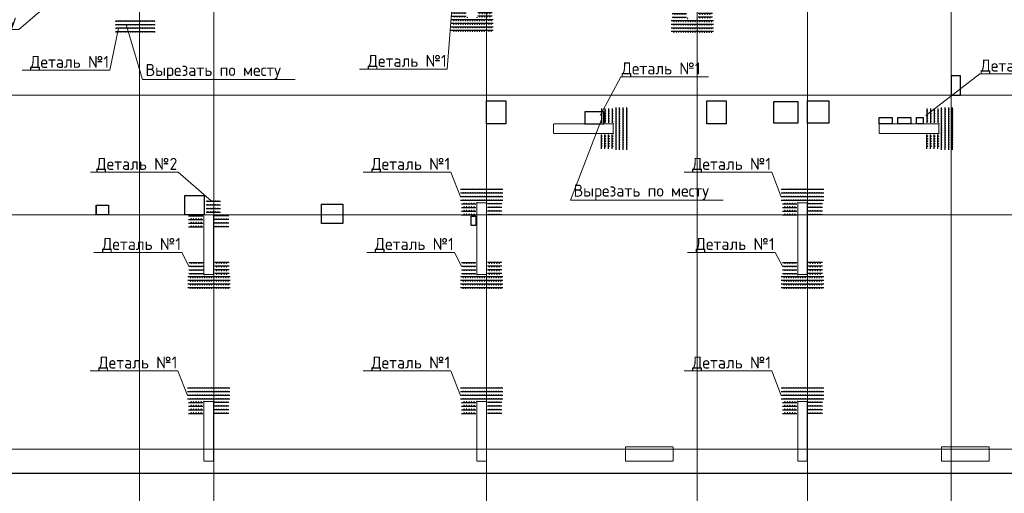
# Model space of a CAD drawing. Header units: millimetres. Extents: x -386473 to 311666, y -59273 to 291770.
# Tile 126 of 132: x 222421 to 242984, y 12628 to 22524. Entities that reach past the tile are written whole.
import ezdxf
from ezdxf import colors
from ezdxf.entities.mleader import LeaderData, LeaderLine
from ezdxf.math import Vec2, Vec3

# ---------------------------------------------------------------- set-up
doc = ezdxf.new("R2010")
doc.units = ezdxf.units.MM
for name, pattern in [('______5', [1100, 800, -100, 100, -100]), ('DASHED', [7, 5, -2, 0]), ('осевая', [50.8, 31.75, -6.35, 6.35, -6.35])]:
    doc.linetypes.add(name, pattern=pattern)
doc.layers.add('Клапаны_для_электрика', color=7, linetype='Continuous', plot=False)
doc.layers.add('Колонна_ бетон', color=7, linetype='Continuous', lineweight=50, true_color=0xb4b496)
for name, color, linetype, lineweight in [('Оси', 40, '______5', 18), ('осн.сетка', 4, 'Continuous', 60), ('Перекрытие ж_бетон', 1, 'Continuous', 30), ('подоснова', 151, 'Continuous', 5), ('размер', 1, 'Continuous', 25), ('РАЗМЕРЫ', 1, 'Continuous', 9)]:
    doc.layers.add(name, color=color, linetype=linetype, lineweight=lineweight)
doc.styles.add('GOST-2.304_Type-B', font='GOST_Common.ttf')

# ---------------------------------------------------------------- blocks, each defined once
blk = doc.blocks.new('оси2')
at = {"layer": 'Оси', "color": 16, "linetype": 'осевая', "lineweight": 0, "ltscale": 0.25, "transparency": 33554687}
for p, q in [((1003495.5, 5465.4), (1003495.5, -20739.3)), ((1005045.5, 5465.4), (1005045.5, -20739.3)), ((1010745.5, 5465.4), (1010745.5, -20739.3)), ((1015145.5, 5465.4), (1015145.5, -20739.3)), ((1017445.5, 5465.4), (1017445.5, -20739.3)), ((1020445.5, 5465.4), (1020445.5, -20739.3)), ((979200, -7292.9), (1032582.1, -7292.9)), ((979200, -9792.9), (1032582.1, -9792.9)), ((979200, -14692.9), (1032582.1, -14692.9))]:
    blk.add_line(p, q, dxfattribs=at)
blk = doc.blocks.new('стены подвала')
at = {"layer": 'Колонна_ бетон', "color": 252, "linetype": 'DASHED', "lineweight": 0, "ltscale": 0.3, "true_color": 0x939598, "transparency": 33554687}
for p, q in [((-169398, -19875, 160), (-169398, -20075, 160)), ((-169398, -19875, 160), (-169398, -19875, 160)), ((-169398, -19875, 160), (-168148, -19875, 160)), ((-168148, -19875, 160), (-168148, -20075, 160)), ((-168148, -19875, 160), (-168148, -19875, 160)), ((-162598, -19875, 160), (-162598, -19875, 160)), ((-161348, -19875, 160), (-162598, -19875, 160)), ((-162598, -19875, 160), (-162598, -20075, 160)), ((-161348, -19875, 160), (-161348, -19875, 160)), ((-161348, -20075, 160), (-161348, -19875, 160)), ((-169398, -20075, 160), (-169398, -20075, 160)), ((-169398, -20075, 160), (-168148, -20075, 160)), ((-168148, -20075, 160), (-168148, -20075, 160)), ((-162598, -20075, 160), (-162598, -20075, 160)), ((-162598, -20075, 160), (-161348, -20075, 160)), ((-161348, -20075, 160), (-161348, -20075, 160)), ((-170797, -21525, 160), (-170997, -21525, 160)), ((-170997, -23025, 160), (-170997, -21525, 160)), ((-170997, -21525, 160), (-170997, -21525, 160)), ((-170797, -21525, 160), (-170797, -21525, 160)), ((-170797, -21525, 160), (-170797, -23025, 160)), ((-164297, -21525, 160), (-164297, -21525, 160)), ((-164297, -21525, 160), (-164097, -21525, 160)), ((-164297, -23025, 160), (-164297, -21525, 160)), ((-164097, -21525, 160), (-164097, -21525, 160)), ((-164097, -23025, 160), (-164097, -21525, 160)), ((-176497, -21775, 160), (-176697, -21775, 160)), ((-176697, -21775, 160), (-176697, -21775, 160)), ((-176697, -21775, 160), (-176697, -23025, 160)), ((-176497, -21775, 160), (-176497, -21775, 160)), ((-176497, -21775, 160), (-176497, -23025, 160)), ((-176697, -23025, 160), (-176697, -23025, 160)), ((-176697, -23025, 160), (-176497, -23025, 160)), ((-176497, -23025, 160), (-176497, -23025, 160)), ((-170997, -23025, 160), (-170997, -23025, 160)), ((-170797, -23025, 160), (-170997, -23025, 160)), ((-170797, -23025, 160), (-170797, -23025, 160)), ((-164097, -23025, 160), (-164297, -23025, 160)), ((-164297, -23025, 160), (-164297, -23025, 160)), ((-164097, -23025, 160), (-164097, -23025, 160)), ((-176697, -25675, 160), (-176697, -26925, 160)), ((-176697, -25675, 160), (-176497, -25675, 160)), ((-176497, -26925, 160), (-176497, -25675, 160)), ((-170797, -25675, 160), (-170997, -25675, 160)), ((-170997, -25675, 160), (-170997, -26925, 160)), ((-170797, -25675, 160), (-170797, -26925, 160)), ((-164297, -26925, 160), (-164297, -25675, 160)), ((-164297, -25675, 160), (-164097, -25675, 160)), ((-164097, -26925, 160), (-164097, -25675, 160)), ((-167897, -26625, 160), (-166897, -26625, 160)), ((-167897, -26925, 160), (-167897, -26625, 160)), ((-166897, -26925, 160), (-166897, -26625, 160)), ((-160297, -26625, 160), (-161297, -26625, 160)), ((-161297, -26625, 160), (-161297, -26925, 160)), ((-160297, -26925, 160), (-160297, -26625, 160)), ((-176497, -26925, 160), (-176697, -26925, 160)), ((-170797, -26925, 160), (-170997, -26925, 160)), ((-167897, -26925, 160), (-166897, -26925, 160)), ((-164297, -26925, 160), (-164097, -26925, 160)), ((-160297, -26925, 160), (-161297, -26925, 160))]:
    blk.add_line(p, q, dxfattribs=at)
blk = doc.blocks.new('отверстия')
at = {"layer": 'Клапаны_для_электрика', "color": 2, "lineweight": 30}
blk.add_lwpolyline([(-165872, 79866), (-165772, 79866), (-165772, 79666), (-165872, 79666)], close=True, dxfattribs=at)
at = {"layer": 'Перекрытие ж_бетон', "lineweight": 30}
for points in [[(-155647, 82792), (-155847, 82792), (-155847, 82392), (-155647, 82392)], [(-165147, 82270), (-165147, 81790), (-165547, 81790), (-165547, 82270)], [(-163097, 81792), (-163097, 82042), (-163497, 82042), (-163497, 81792)], [(-171447, 79892), (-171847, 79892), (-171847, 80292), (-171447, 80292)], [(-173447, 79890), (-173697, 79890), (-173697, 80090), (-173447, 80090)], [(-168997, 79712), (-168997, 80112), (-168547, 80112), (-168547, 79712)]]:
    blk.add_lwpolyline(points, close=True, dxfattribs=at)
at = {"layer": 'Перекрытие ж_бетон', "color": 1, "lineweight": 30}
blk.add_lwpolyline([(-160947, 82270), (-160547, 82270), (-160547, 81790), (-160947, 81790)], close=True, dxfattribs=at)
at = {"layer": 'Перекрытие ж_бетон', "color": 3, "lineweight": 30}
for points in [[(-159547, 82257), (-159047, 82257), (-159047, 81807), (-159547, 81807)], [(-158847, 82270), (-158397, 82270), (-158397, 81807), (-158847, 81807)]]:
    blk.add_lwpolyline(points, close=True, dxfattribs=at)
at = {"layer": 'Перекрытие ж_бетон', "lineweight": 30, "elevation": 360}
for points in [[(-157347, 81922), (-157077, 81922), (-157077, 81792), (-157347, 81792)], [(-156957, 81922), (-156687, 81922), (-156687, 81792), (-156957, 81792)], [(-156567, 81922), (-156427, 81922), (-156427, 81792), (-156567, 81792)]]:
    blk.add_lwpolyline(points, close=True, dxfattribs=at)
at = {"layer": 'РАЗМЕРЫ', "lineweight": 30}
blk.add_lwpolyline([(-173447, 79889), (-173701, 79889), (-173701, 80091), (-173447, 80091)], close=True, dxfattribs=at)
blk = doc.blocks.new('кр1')
at = {"layer": 'осн.сетка', "color": 3, "lineweight": 25, "ltscale": 100}
blk.add_lwpolyline([(706362, 64836), (707628, 64836)], dxfattribs=at)
at = {"layer": 'размер', "lineweight": 25, "ltscale": 2}
for centre in [(706424, 64825), (706494, 64825), (706564, 64825), (706634, 64825), (706704, 64825), (706774, 64825), (706844, 64825), (706914, 64825), (706984, 64825), (707054, 64825), (707124, 64825), (707194, 64825), (707264, 64825), (707334, 64825), (707404, 64825), (707474, 64825), (707544, 64825)]:
    blk.add_circle(centre, 9, dxfattribs=at)
blk = doc.blocks.new('КР3')
at = {"layer": 'осн.сетка', "color": 3, "lineweight": 25, "ltscale": 100}
blk.add_lwpolyline([(201777, 10163), (202177, 10163)], dxfattribs=at)
at = {"layer": 'размер', "lineweight": 25, "ltscale": 2}
for centre in [(201847, 10152), (201917, 10152), (201987, 10152), (202057, 10152), (202127, 10152)]:
    blk.add_circle(centre, 9, dxfattribs=at)
blk = doc.blocks.new('деталь1')
at = {"layer": 'РАЗМЕРЫ', "color": 0, "xscale": 2.8, "yscale": 2.8, "zscale": 2.8, "rotation": 270}
for p in [(87255, 2000604), (87555, 2000604), (87855, 2000604), (88155, 2000604)]:
    blk.add_blockref('кр1', p, dxfattribs=at)
at = {"layer": 'РАЗМЕРЫ', "color": 1, "yscale": 3, "zscale": 3, "rotation": 270}
for p, xscale in [((239506, 628031), 3), ((239806, 628031), 3), ((240106, 628031), 3), ((240406, 628031), 3), ((239506, -585996), -3), ((239806, -585996), -3), ((240106, -585996), -3), ((240406, -585996), -3)]:
    blk.add_blockref('КР3', p, dxfattribs=dict(at, xscale=xscale))
blk = doc.blocks.new('деталь 1')
at = {"layer": 'DEFPOINTS', "color": 1}
for centre, radius in [((264219, 22163), 17.2), ((264219, 21363), 15.3)]:
    blk.add_circle(centre, radius, dxfattribs=at)
at = {"layer": 'РАЗМЕРЫ', "color": 1}
blk.add_blockref('деталь1', (-5676, 745), dxfattribs=at)
blk = doc.blocks.new('_None')

msp = doc.modelspace()

# ---------------------------------------------------------------- linework, layer by layer
at = {"color": 3}
for p, q in [((224425.8, 22501.6, 160), (225244, 22501.6, 160)), ((224425.8, 22426.6, 160), (225244, 22426.6, 160)), ((224425.8, 22351.6, 160), (225244, 22351.6, 160)), ((224425.8, 22276.6, 160), (225244, 22276.6, 160))]:
    msp.add_line(p, q, dxfattribs=at)
at = {"color": 1, "elevation": 160}
msp.add_lwpolyline([(225872.4, 18848.5), (226272.7, 18848.5), (226272.7, 18448.5), (225872.4, 18448.5)], close=True, dxfattribs=at)
at = {"color": 1}
for centre in [(224434.7, 22494.1, 160), (224434.7, 22419.1, 160), (224484.7, 22494.1, 160), (224484.7, 22419.1, 160), (224534.7, 22494.1, 160), (224534.7, 22419.1, 160), (224584.7, 22494.1, 160), (224584.7, 22419.1, 160), (224634.7, 22494.1, 160), (224634.7, 22419.1, 160), (224684.7, 22494.1, 160), (224684.7, 22419.1, 160), (224734.7, 22494.1, 160), (224734.7, 22419.1, 160), (224784.7, 22494.1, 160), (224784.7, 22419.1, 160), (224834.7, 22494.1, 160), (224834.7, 22419.1, 160), (224884.7, 22494.1, 160), (224884.7, 22419.1, 160), (224934.7, 22494.1, 160), (224934.7, 22419.1, 160), (224984.7, 22494.1, 160), (224984.7, 22419.1, 160), (225034.7, 22494.1, 160), (225034.7, 22419.1, 160), (225084.7, 22494.1, 160), (225084.7, 22419.1, 160), (225134.7, 22494.1, 160), (225134.7, 22419.1, 160), (225184.7, 22494.1, 160), (225184.7, 22419.1, 160), (225234.7, 22494.1, 160), (225234.7, 22419.1, 160), (224434.7, 22344.1, 160), (224434.7, 22269.1, 160), (224484.7, 22344.1, 160), (224484.7, 22269.1, 160), (224534.7, 22344.1, 160), (224534.7, 22269.1, 160), (224584.7, 22344.1, 160), (224584.7, 22269.1, 160), (224634.7, 22344.1, 160), (224634.7, 22269.1, 160), (224684.7, 22344.1, 160), (224684.7, 22269.1, 160), (224734.7, 22344.1, 160), (224734.7, 22269.1, 160), (224784.7, 22344.1, 160), (224784.7, 22269.1, 160), (224834.7, 22344.1, 160), (224834.7, 22269.1, 160), (224884.7, 22344.1, 160), (224884.7, 22269.1, 160), (224934.7, 22344.1, 160), (224934.7, 22269.1, 160), (224984.7, 22344.1, 160), (224984.7, 22269.1, 160), (225034.7, 22344.1, 160), (225034.7, 22269.1, 160), (225084.7, 22344.1, 160), (225084.7, 22269.1, 160), (225134.7, 22344.1, 160), (225134.7, 22269.1, 160), (225184.7, 22344.1, 160), (225184.7, 22269.1, 160), (225234.7, 22344.1, 160), (225234.7, 22269.1, 160)]:
    msp.add_circle(centre, 6.26, dxfattribs=at)
at = {"layer": 'DEFPOINTS', "color": 1, "lineweight": 18}
msp.add_circle((226268.9, 18448.5), 3.82, dxfattribs=at)
at = {"layer": 'РАЗМЕРЫ', "lineweight": 30}
msp.add_lwpolyline([(204572.3, 30198.5), (204572.3, 16198.5), (204822.3, 16198.5), (204822.3, 13298.5), (208922.3, 13298.5), (208922.3, 13048.5), (245722.3, 13048.5), (245722.3, 13298.5), (252122.3, 13298.5), (252122.3, 30198.5), (204572.3, 30198.5)], dxfattribs=at)

# ---------------------------------------------------------------- block references
at = {"layer": 'РАЗМЕРЫ'}
for name, p in [('оси2', (-778573.2, 28241.3)), ('стены подвала', (402966.3, 40223.9))]:
    msp.add_blockref(name, p, dxfattribs=at)
at = {"layer": 'РАЗМЕРЫ', "color": 6}
msp.add_blockref('отверстия', (397719.2, -61443.9, 160), dxfattribs=at)
at = {"layer": 'РАЗМЕРЫ', "color": 1}
for name, p, xscale, yscale, zscale, rotation in [('деталь 1', (226428.2, -43485.1, 160), -0.25, 0.25, 0.25, 270), ('деталь 1', (231028.2, -43504.6), -0.25, 0.25, 0.25, 270), ('деталь 1', (226628.2, 84753.1), 0.25, 0.25, 0.25, 270), ('деталь 1', (233328.2, 84753.1), 0.25, 0.25, 0.25, 270), ('КР3', (377945.5, 26345.5, 160), 0.75, 0.75, 0.75, 180), ('КР3', (377945.5, 26270.5, 160), 0.75, 0.75, 0.75, 180), ('КР3', (377945.5, 26195.5, 160), 0.75, 0.75, 0.75, 180), ('КР3', (377945.5, 26120.5, 160), 0.75, 0.75, 0.75, 180), ('КР3', (74615.6, 26045.5), -0.75, 0.75, 0.75, 180), ('КР3', (74615.6, 25970.5), -0.75, 0.75, 0.75, 180), ('КР3', (378122.1, 26045.5), 0.75, 0.75, 0.75, 180), ('КР3', (378122.1, 25970.5), 0.75, 0.75, 0.75, 180), ('КР3', (74615.6, 25895.5), -0.75, 0.75, 0.75, 180), ('КР3', (74615.6, 25820.5), -0.75, 0.75, 0.75, 180), ('КР3', (378122.1, 25895.5), 0.75, 0.75, 0.75, 180), ('КР3', (378122.1, 25820.5), 0.75, 0.75, 0.75, 180), ('деталь 1', (220931.7, -48856.2), -0.25, 0.25, 0.25, 270), ('деталь 1', (226628.2, -48856.2), -0.25, 0.25, 0.25, 270), ('деталь 1', (233328.2, -48856.2), -0.25, 0.25, 0.25, 270), ('деталь 1', (220928.2, 80603.1, 160), 0.25, 0.25, 0.25, 270), ('деталь 1', (226628.2, 80603.1, 160), 0.25, 0.25, 0.25, 270), ('деталь 1', (233328.2, 80603.1, 160), 0.25, 0.25, 0.25, 270)]:
    msp.add_blockref(name, p, dxfattribs=dict(at, xscale=xscale, yscale=yscale, zscale=zscale, rotation=rotation))
at = {"layer": 'РАЗМЕРЫ', "color": 1, "xscale": -0.25, "yscale": 0.25, "zscale": 0.25}
for p in [(300873.1, 14807.8), (307673.1, 14807.8, 160)]:
    msp.add_blockref('деталь 1', p, dxfattribs=at)

# ---------------------------------------------------------------- leaders
at = {"layer": 'подоснова', "color": 2, "ltscale": 0.3}
ml = msp.add_multileader_mtext('Standard', dxfattribs=at)
ml.set_content('Вырезать по месту', color=2, style='GOST-2.304_Type-B')
ml.set_leader_properties(color=256, linetype='ByLayer', lineweight=15)
ml.set_arrow_properties(name='NONE')
ml.build(insert=Vec2(0, 0))
ml.multileader.update_dxf_attribs({"text_left_attachment_type": 6, "text_right_attachment_type": 6, "dogleg_length": 0.1, "arrow_head_size": 18})
ctx = ml.context
ctx.base_point, ctx.char_height, ctx.arrow_head_size, ctx.landing_gap_size, ctx.plane_origin = Vec3(219457.1, 22315.7, -4500), 250, 18, 20, Vec3(221861.5, 33671.2, -4500)
ctx.left_attachment, ctx.right_attachment, ctx.text_align_type = 6, 6, 1
notes = []
notes.append((ctx, [(1, (1, 1, 0), (222405.9, 22315.7, -4500), (-1, 0), 0.1, [(0, [(223217.4, 23020.6, -4500)], 0, [])])]))
ctx.mtext.insert, ctx.mtext.alignment, ctx.mtext.flow_direction = Vec3(220931.4, 22640.7, -4500), 2, 5
ml = msp.add_multileader_mtext('Standard', dxfattribs=at)
ml.set_content('Деталь №1', color=2, style='GOST-2.304_Type-B')
ml.set_leader_properties(color=256, linetype='ByLayer', lineweight=15)
ml.set_arrow_properties(name='NONE')
ml.build(insert=Vec2(0, 0))
ml.multileader.update_dxf_attribs({"text_left_attachment_type": 6, "text_right_attachment_type": 6, "dogleg_length": 0.1, "arrow_head_size": 18})
ctx = ml.context
ctx.base_point, ctx.char_height, ctx.arrow_head_size, ctx.landing_gap_size, ctx.plane_origin = Vec3(229675.9, 21488.9, 160), 250, 18, 20, Vec3(226615.7, 33574.3, 160)
ctx.left_attachment, ctx.right_attachment, ctx.text_align_type = 6, 6, 1
notes.append((ctx, [(1, (1, 1, 0), (231351.6, 21488.9, 160), (-1, 0), 0.1, [(0, [(231448.5, 22744.5, 160)], 0, [])])]))
ctx.mtext.insert, ctx.mtext.alignment, ctx.mtext.flow_direction = Vec3(230513.7, 21788.9, 160), 2, 5
ml = msp.add_multileader_mtext('Standard', dxfattribs=at)
ml.set_content('Вырезать по месту', color=2, style='GOST-2.304_Type-B')
ml.set_leader_properties(color=256, linetype='ByLayer', lineweight=15)
ml.set_arrow_properties(name='NONE')
ml.build(insert=Vec2(0, 0))
ml.multileader.update_dxf_attribs({"text_left_attachment_type": 6, "text_right_attachment_type": 6, "dogleg_length": 0.1, "arrow_head_size": 18})
ctx = ml.context
ctx.base_point, ctx.char_height, ctx.arrow_head_size, ctx.landing_gap_size, ctx.plane_origin = Vec3(224987, 21273.4), 250, 18, 20, Vec3(223199.9, 33358.8)
ctx.left_attachment, ctx.right_attachment, ctx.text_align_type = 6, 6, 1
notes.append((ctx, [(0, (1, 1, 0), (224986.9, 21273.4), (1, 0), 0.1, [(0, [(224641.3, 22423.5)], 0, [])])]))
ctx.mtext.insert, ctx.mtext.alignment, ctx.mtext.flow_direction = Vec3(226461.3, 21598.4), 2, 5
ml = msp.add_multileader_mtext('Standard', dxfattribs=at)
ml.set_content('Деталь №1', color=2, style='GOST-2.304_Type-B')
ml.set_leader_properties(color=256, linetype='ByLayer', lineweight=15)
ml.set_arrow_properties(name='NONE')
ml.build(insert=Vec2(0, 0))
ml.multileader.update_dxf_attribs({"text_left_attachment_type": 6, "text_right_attachment_type": 6, "dogleg_length": 0.1, "arrow_head_size": 18})
ctx = ml.context
ctx.base_point, ctx.char_height, ctx.arrow_head_size, ctx.landing_gap_size, ctx.plane_origin = Vec3(222625.9, 21467.8), 250, 18, 20, Vec3(219565.7, 33553.2)
ctx.left_attachment, ctx.right_attachment, ctx.text_align_type = 6, 6, 1
notes.append((ctx, [(1, (1, 1, 0), (224301.6, 21467.8), (-1, 0), 0.1, [(0, [(224484.5, 22350.4)], 0, [])])]))
ctx.mtext.insert, ctx.mtext.alignment, ctx.mtext.flow_direction = Vec3(223463.7, 21767.8), 2, 5
ml = msp.add_multileader_mtext('Standard', dxfattribs=at)
ml.set_content('Деталь №1', color=2, style='GOST-2.304_Type-B')
ml.set_leader_properties(color=256, linetype='ByLayer', lineweight=15)
ml.set_arrow_properties(name='NONE')
ml.build(insert=Vec2(0, 0))
ml.multileader.update_dxf_attribs({"text_left_attachment_type": 6, "text_right_attachment_type": 6, "dogleg_length": 0.1, "arrow_head_size": 18})
ctx = ml.context
ctx.base_point, ctx.char_height, ctx.arrow_head_size, ctx.landing_gap_size, ctx.plane_origin = Vec3(234977, 21331.2), 250, 18, 20, Vec3(229465.3, 31353.2)
ctx.left_attachment, ctx.right_attachment, ctx.text_align_type = 6, 6, 1
notes.append((ctx, [(0, (1, 1, 0), (234976.9, 21331.2), (1, 0), 0.1, [(0, [(234541.6, 20523.5)], 0, [])])]))
ctx.mtext.insert, ctx.mtext.alignment, ctx.mtext.flow_direction = Vec3(235814.8, 21631.2), 2, 5
ml = msp.add_multileader_mtext('Standard', dxfattribs=at)
ml.set_content('Деталь №1', color=2, style='GOST-2.304_Type-B')
ml.set_leader_properties(color=256, linetype='ByLayer', lineweight=15)
ml.set_arrow_properties(name='NONE')
ml.build(insert=Vec2(0, 0))
ml.multileader.update_dxf_attribs({"text_left_attachment_type": 6, "text_right_attachment_type": 6, "dogleg_length": 0.1, "arrow_head_size": 18})
ctx = ml.context
ctx.base_point, ctx.char_height, ctx.arrow_head_size, ctx.landing_gap_size, ctx.plane_origin = Vec3(242474.4, 21389.9, 160), 250, 18, 20, Vec3(236265.3, 31353.2, 160)
ctx.left_attachment, ctx.right_attachment, ctx.text_align_type = 6, 6, 1
notes.append((ctx, [(0, (1, 1, 0), (242474.3, 21389.9, 160), (1, 0), 0.1, [(0, [(241341.6, 20523.5, 160)], 0, [])])]))
ctx.mtext.insert, ctx.mtext.alignment, ctx.mtext.flow_direction = Vec3(243312.2, 21689.9, 160), 2, 5
ml = msp.add_multileader_mtext('Standard', dxfattribs=at)
ml.set_content('Вырезать по месту', color=2, style='GOST-2.304_Type-B')
ml.set_leader_properties(color=256, linetype='ByLayer', lineweight=15)
ml.set_arrow_properties(name='NONE')
ml.build(insert=Vec2(0, 0))
ml.multileader.update_dxf_attribs({"text_left_attachment_type": 6, "text_right_attachment_type": 6, "dogleg_length": 0.1, "arrow_head_size": 18})
ctx = ml.context
ctx.base_point, ctx.char_height, ctx.arrow_head_size, ctx.landing_gap_size, ctx.plane_origin = Vec3(233926.2, 18752.1, -4660), 250, 18, 20, Vec3(233234.6, 31086.4, -4660)
ctx.left_attachment, ctx.right_attachment, ctx.text_align_type = 6, 6, 1
notes.append((ctx, [(0, (1, 1, 0), (233926.1, 18752.1, -4660), (1, 0), 0.1, [(0, [(234568.5, 20435.8, -4660)], 0, [])])]))
ctx.mtext.insert, ctx.mtext.alignment, ctx.mtext.flow_direction = Vec3(235400.5, 19077.1, -4660), 2, 5
ml = msp.add_multileader_mtext('Standard', dxfattribs=at)
ml.set_content('Деталь №2', color=2, style='GOST-2.304_Type-B')
ml.set_leader_properties(color=256, linetype='ByLayer', lineweight=15)
ml.set_arrow_properties(name='NONE')
ml.build(insert=Vec2(0, 0))
ml.multileader.update_dxf_attribs({"text_left_attachment_type": 6, "text_right_attachment_type": 6, "dogleg_length": 0.1, "arrow_head_size": 18})
ctx = ml.context
ctx.base_point, ctx.char_height, ctx.arrow_head_size, ctx.landing_gap_size, ctx.plane_origin = Vec3(224004.5, 19336.1), 250, 18, 20, Vec3(221045.9, 29876.7)
ctx.left_attachment, ctx.right_attachment, ctx.text_align_type = 6, 6, 1
notes.append((ctx, [(1, (1, 1, 0), (225730.2, 19336.1), (-1, 0), 0.1, [(0, [(226420.2, 18737.6)], 0, [])])]))
ctx.mtext.insert, ctx.mtext.alignment, ctx.mtext.flow_direction = Vec3(224867.3, 19636.1), 2, 5
ml = msp.add_multileader_mtext('Standard', dxfattribs=at)
ml.set_content('Деталь №1', color=2, style='GOST-2.304_Type-B')
ml.set_leader_properties(color=256, linetype='ByLayer', lineweight=15)
ml.set_arrow_properties(name='NONE')
ml.build(insert=Vec2(0, 0))
ml.multileader.update_dxf_attribs({"text_left_attachment_type": 6, "text_right_attachment_type": 6, "dogleg_length": 0.1, "arrow_head_size": 18})
ctx = ml.context
ctx.base_point, ctx.char_height, ctx.arrow_head_size, ctx.landing_gap_size, ctx.plane_origin = Vec3(229751, 19336.1), 250, 18, 20, Vec3(226742.5, 29876.7)
ctx.left_attachment, ctx.right_attachment, ctx.text_align_type = 6, 6, 1
notes.append((ctx, [(1, (1, 1, 0), (231426.7, 19336.1), (-1, 0), 0.1, [(0, [(231625.8, 18823.5)], 0, [])])]))
ctx.mtext.insert, ctx.mtext.alignment, ctx.mtext.flow_direction = Vec3(230588.8, 19636.1), 2, 5
ml = msp.add_multileader_mtext('Standard', dxfattribs=at)
ml.set_content('Деталь №1', color=2, style='GOST-2.304_Type-B')
ml.set_leader_properties(color=256, linetype='ByLayer', lineweight=15)
ml.set_arrow_properties(name='NONE')
ml.build(insert=Vec2(0, 0))
ml.multileader.update_dxf_attribs({"text_left_attachment_type": 6, "text_right_attachment_type": 6, "dogleg_length": 0.1, "arrow_head_size": 18})
ctx = ml.context
ctx.base_point, ctx.char_height, ctx.arrow_head_size, ctx.landing_gap_size, ctx.plane_origin = Vec3(236451, 19336.1), 250, 18, 20, Vec3(233442.5, 29876.7)
ctx.left_attachment, ctx.right_attachment, ctx.text_align_type = 6, 6, 1
notes.append((ctx, [(1, (1, 1, 0), (238126.7, 19336.1), (-1, 0), 0.1, [(0, [(238325.8, 18823.5)], 0, [])])]))
ctx.mtext.insert, ctx.mtext.alignment, ctx.mtext.flow_direction = Vec3(237288.8, 19636.1), 2, 5
ml = msp.add_multileader_mtext('Standard', dxfattribs=at)
ml.set_content('Деталь №1', color=2, style='GOST-2.304_Type-B')
ml.set_leader_properties(color=256, linetype='ByLayer', lineweight=15)
ml.set_arrow_properties(name='NONE')
ml.build(insert=Vec2(0, 0))
ml.multileader.update_dxf_attribs({"text_left_attachment_type": 6, "text_right_attachment_type": 6, "dogleg_length": 0.1, "arrow_head_size": 18})
ctx = ml.context
ctx.base_point, ctx.char_height, ctx.arrow_head_size, ctx.landing_gap_size, ctx.plane_origin = Vec3(224127.7, 17662.7), 250, 18, 20, Vec3(221119.1, 28203.2)
ctx.left_attachment, ctx.right_attachment, ctx.text_align_type = 6, 6, 1
notes.append((ctx, [(1, (1, 1, 0), (225803.4, 17662.7), (-1, 0), 0.1, [(0, [(225952, 17373.5)], 0, [])])]))
ctx.mtext.insert, ctx.mtext.alignment, ctx.mtext.flow_direction = Vec3(224965.5, 17962.7), 2, 5
ml = msp.add_multileader_mtext('Standard', dxfattribs=at)
ml.set_content('Деталь №1', color=2, style='GOST-2.304_Type-B')
ml.set_leader_properties(color=256, linetype='ByLayer', lineweight=15)
ml.set_arrow_properties(name='NONE')
ml.build(insert=Vec2(0, 0))
ml.multileader.update_dxf_attribs({"text_left_attachment_type": 6, "text_right_attachment_type": 6, "dogleg_length": 0.1, "arrow_head_size": 18})
ctx = ml.context
ctx.base_point, ctx.char_height, ctx.arrow_head_size, ctx.landing_gap_size, ctx.plane_origin = Vec3(229824.2, 17662.7), 250, 18, 20, Vec3(226815.7, 28203.2)
ctx.left_attachment, ctx.right_attachment, ctx.text_align_type = 6, 6, 1
notes.append((ctx, [(1, (1, 1, 0), (231499.9, 17662.7), (-1, 0), 0.1, [(0, [(231648.5, 17373.5)], 0, [])])]))
ctx.mtext.insert, ctx.mtext.alignment, ctx.mtext.flow_direction = Vec3(230662, 17962.7), 2, 5
ml = msp.add_multileader_mtext('Standard', dxfattribs=at)
ml.set_content('Деталь №1', color=2, style='GOST-2.304_Type-B')
ml.set_leader_properties(color=256, linetype='ByLayer', lineweight=15)
ml.set_arrow_properties(name='NONE')
ml.build(insert=Vec2(0, 0))
ml.multileader.update_dxf_attribs({"text_left_attachment_type": 6, "text_right_attachment_type": 6, "dogleg_length": 0.1, "arrow_head_size": 18})
ctx = ml.context
ctx.base_point, ctx.char_height, ctx.arrow_head_size, ctx.landing_gap_size, ctx.plane_origin = Vec3(236524.2, 17662.7), 250, 18, 20, Vec3(233515.7, 28203.2)
ctx.left_attachment, ctx.right_attachment, ctx.text_align_type = 6, 6, 1
notes.append((ctx, [(1, (1, 1, 0), (238199.9, 17662.7), (-1, 0), 0.1, [(0, [(238348.5, 17373.5)], 0, [])])]))
ctx.mtext.insert, ctx.mtext.alignment, ctx.mtext.flow_direction = Vec3(237362, 17962.7), 2, 5
ml = msp.add_multileader_mtext('Standard', dxfattribs=at)
ml.set_content('Деталь №1', color=2, style='GOST-2.304_Type-B')
ml.set_leader_properties(color=256, linetype='ByLayer', lineweight=15)
ml.set_arrow_properties(name='NONE')
ml.build(insert=Vec2(0, 0))
ml.multileader.update_dxf_attribs({"text_left_attachment_type": 6, "text_right_attachment_type": 6, "dogleg_length": 0.1, "arrow_head_size": 18})
ctx = ml.context
ctx.base_point, ctx.char_height, ctx.arrow_head_size, ctx.landing_gap_size, ctx.plane_origin = Vec3(224051, 15186.1, 160), 250, 18, 20, Vec3(221042.5, 25726.7, 160)
ctx.left_attachment, ctx.right_attachment, ctx.text_align_type = 6, 6, 1
notes.append((ctx, [(1, (1, 1, 0), (225726.7, 15186.1, 160), (-1, 0), 0.1, [(0, [(225925.8, 14673.5, 160)], 0, [])])]))
ctx.mtext.insert, ctx.mtext.alignment, ctx.mtext.flow_direction = Vec3(224888.8, 15486.1, 160), 2, 5
ml = msp.add_multileader_mtext('Standard', dxfattribs=at)
ml.set_content('Деталь №1', color=2, style='GOST-2.304_Type-B')
ml.set_leader_properties(color=256, linetype='ByLayer', lineweight=15)
ml.set_arrow_properties(name='NONE')
ml.build(insert=Vec2(0, 0))
ml.multileader.update_dxf_attribs({"text_left_attachment_type": 6, "text_right_attachment_type": 6, "dogleg_length": 0.1, "arrow_head_size": 18})
ctx = ml.context
ctx.base_point, ctx.char_height, ctx.arrow_head_size, ctx.landing_gap_size, ctx.plane_origin = Vec3(229751, 15186.1, 160), 250, 18, 20, Vec3(226742.5, 25726.7, 160)
ctx.left_attachment, ctx.right_attachment, ctx.text_align_type = 6, 6, 1
notes.append((ctx, [(1, (1, 1, 0), (231426.7, 15186.1, 160), (-1, 0), 0.1, [(0, [(231625.8, 14673.5, 160)], 0, [])])]))
ctx.mtext.insert, ctx.mtext.alignment, ctx.mtext.flow_direction = Vec3(230588.8, 15486.1, 160), 2, 5
ml = msp.add_multileader_mtext('Standard', dxfattribs=at)
ml.set_content('Деталь №1', color=2, style='GOST-2.304_Type-B')
ml.set_leader_properties(color=256, linetype='ByLayer', lineweight=15)
ml.set_arrow_properties(name='NONE')
ml.build(insert=Vec2(0, 0))
ml.multileader.update_dxf_attribs({"text_left_attachment_type": 6, "text_right_attachment_type": 6, "dogleg_length": 0.1, "arrow_head_size": 18})
ctx = ml.context
ctx.base_point, ctx.char_height, ctx.arrow_head_size, ctx.landing_gap_size, ctx.plane_origin = Vec3(236451, 15186.1, 160), 250, 18, 20, Vec3(233442.5, 25726.7, 160)
ctx.left_attachment, ctx.right_attachment, ctx.text_align_type = 6, 6, 1
notes.append((ctx, [(1, (1, 1, 0), (238126.7, 15186.1, 160), (-1, 0), 0.1, [(0, [(238325.8, 14673.5, 160)], 0, [])])]))
ctx.mtext.insert, ctx.mtext.alignment, ctx.mtext.flow_direction = Vec3(237288.8, 15486.1, 160), 2, 5
for ctx, leaders in notes:
    for number, flags, end, landing, length, lines in leaders:
        leader = LeaderData()
        leader.index, (leader.has_last_leader_line, leader.has_dogleg_vector, leader.attachment_direction) = number, flags
        leader.last_leader_point, leader.dogleg_vector, leader.dogleg_length = Vec3(end), Vec3(landing), length
        for number, points, colour, breaks in lines:
            line = LeaderLine()
            line.index, line.vertices, line.color, line.breaks = number, Vec3.list(points), colors.encode_raw_color(colour), breaks
            leader.lines.append(line)
        ctx.leaders.append(leader)

doc.saveas('drawing.dxf')
